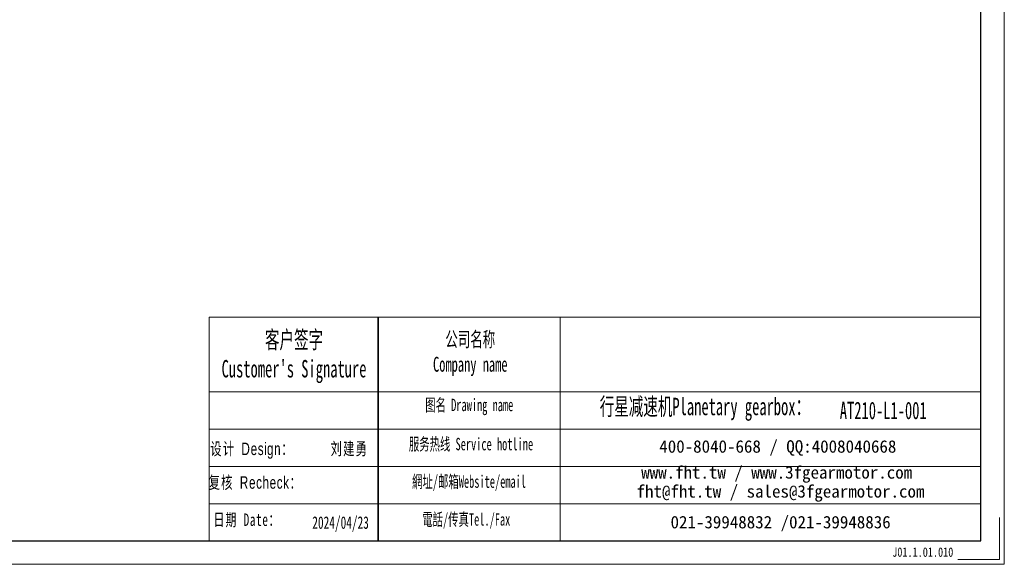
# Model space of a CAD drawing. Header units: millimetres. Extents: x 1843 to 3106, y 2384 to 3272.
# Tile 3 of 7: x 2474 to 3106, y 2384 to 2733. Entities that reach past the tile are written whole.
import ezdxf

# ---------------------------------------------------------------- set-up
doc = ezdxf.new("R2010")
doc.units = ezdxf.units.MM
doc.layers.get('0').update_dxf_attribs({"lineweight": 35})
doc.layers.add('6文字层', color=3, linetype='Continuous')
for name, color, linetype, lineweight in [('7标注层', 4, 'Continuous', 18), ('SLD-0', 7, 'Continuous', 18), ('图框_外框线', 7, 'Continuous', 18)]:
    doc.layers.add(name, color=color, linetype=linetype, lineweight=lineweight)
doc.styles.add('SLDTEXTSTYLE4', font='txt', dxfattribs={"width": 0.611111})
doc.styles.add('标准', font='txt', dxfattribs={"width": 0.667})
doc.styles.add('样式 1', font='txt', dxfattribs={"width": 0.8})

msp = doc.modelspace()

# ---------------------------------------------------------------- linework, layer by layer
msp.add_line((2704.3757, 2542.1192), (2704.3757, 2398.5506))
at = {"layer": '7标注层', "color": 0}
msp.add_line((2596.0756, 2542.1192), (2596.0756, 2398.5752), dxfattribs=at)
at = {"layer": '图框_外框线'}
for p, q in [((2596.0756, 2542.1192), (2704.3757, 2542.1192)), ((2704.3757, 2542.1192), (2704.3757, 2398.5752)), ((2704.3757, 2542.1192), (3091.0381, 2542.1192)), ((2821.0617, 2542.1192), (2821.0617, 2398.5752)), ((2596.0756, 2494.2185), (2704.3757, 2494.2185)), ((2704.3757, 2494.2185), (3091.0381, 2494.2185)), ((2596.0756, 2470.2681), (3091.0381, 2470.2681)), ((2596.0756, 2446.3177), (3091.0381, 2446.3177)), ((2596.0756, 2422.3673), (3091.0381, 2422.3673))]:
    msp.add_line(p, q, dxfattribs=at)
at = {"layer": '图框_外框线', "color": 3}
msp.add_lwpolyline([(1849.9847, 2383.6227), (3105.9905, 2383.6227), (3105.9905, 3271.7982), (1849.9847, 3271.7982)], close=True, dxfattribs=at)
at = {"layer": '图框_外框线', "color": 3, "lineweight": 25}
msp.add_lwpolyline([(1924.747, 2398.5752), (3091.0381, 2398.5752), (3091.0381, 3256.8458), (1924.747, 3256.8458)], close=True, dxfattribs=at)
at = {"layer": '图框_外框线', "color": 3}
msp.add_lwpolyline([(3103, 2413.5276), (3103, 2386.6132), (3076.0856, 2386.6132)], dxfattribs=at)

# ---------------------------------------------------------------- texts
at = {"layer": '6文字层', "insert": (3034.098, 2394.443), "char_height": 6, "width": 43.304423, "attachment_point": 1, "style": '样式 1'}
msp.add_mtext('J01.1.01.010', dxfattribs=at)
at = {"layer": 'SLD-0', "color": 1, "attachment_point": 2}
for s, insert, char_height, width, style in [("{\\fSimSun|b1|i0|c134|p2;客户签字\\PCustomer's Signature}", (2650.4123, 2533.2574), 11.176844, 139.041094, 'SLDTEXTSTYLE4'), ('{\\fSimSun|b1|i0|c134|p2;公司名称\\PCompany name}', (2763.4588, 2532.6641), 9.580152, 124.033059, 'SLDTEXTSTYLE4'), ('{\\fSimSun|b1|i0|c134|p2;图名 Drawing name}', (2762.8039, 2489.8036), 7.98346, 102.097952, 'SLDTEXTSTYLE4'), ('{\\fSimSun|b1|i0|c134|p2;  \\H1.1667x;行星减速机Planetary gearbox\\fSimSun|b0|i0|c134|p2;：}', (2909.984, 2490.4194), 9.580152, 150.673185, 'SLDTEXTSTYLE4'), ('AT210-L1-001', (3028.3427, 2487.8758), 11.176844, 81.33926, 'SLDTEXTSTYLE4'), ('{\\fSimSun|b1|i0|c134|p2;服务热线 Service hotline}', (2763.936, 2464.6997), 7.98346, 113.746927, 'SLDTEXTSTYLE4'), ('{\\fSimSun|b0|i0|c134|p2;\\T1.1;设计 \\fArial|b0|i0|c0|p34;Design\\fSimSun|b0|i0|c134|p2;：}', (2623.4577, 2461.6645), 8, 91.130489, '标准'), ('{\\fSimSun|b0|i0|c134|p2;\\T1.1;刘建勇}', (2685.9042, 2461.746), 8, 31.971711, '标准'), ('{\\fSimSun|b0|i0|c134|p2;\\T1.1;复核 \\fArial|b0|i0|c0|p34;Recheck\\fSimSun|b0|i0|c134|p2;：}', (2625.597, 2440.1011), 8, 96.193291, '标准'), ('{\\fSimSun|b1|i0|c134|p2;網址/邮箱Website/email}', (2762.6929, 2440.6468), 7.98346, 118.399844, 'SLDTEXTSTYLE4'), ('{\\T1.1;日期 Date：}', (2620.2521, 2416.2106), 8, 91.77636, '标准'), ('2024/04/23', (2680.2771, 2414.3887), 8, 31.971711, '标准'), ('{\\fSimSun|b1|i0|c134|p2;電話/传真Tel./Fax}', (2760.9043, 2416.4064), 7.98346, 119.823848, 'SLDTEXTSTYLE4')]:
    msp.add_mtext(s, dxfattribs=dict(at, insert=insert, char_height=char_height, width=width, style=style))
at = {"layer": 'SLD-0', "color": 1, "char_height": 7.98346, "attachment_point": 2}
for s, insert, width in [('{\\fSimSun|b1|i0|c134|p2;400-8040-668 / QQ:4008040668}', (2960.7313, 2463.1743), 232.44171), ('{\\fSimSun|b1|i0|c134|p2;www.fht.tw / www.3fgearmotor.com }', (2959.9952, 2446.5458), 232.703375), ('{\\fSimSun|b1|i0|c134|p2;fht@fht.tw / sales@3fgearmotor.com }', (2962.4282, 2434.3891), 232.703375), ('{\\fSimSun|b1|i0|c134|p2;021-39948832 /021-39948836 }', (2962.5117, 2414.6609), 177.68663)]:
    msp.add_mtext(s, dxfattribs=dict(at, insert=insert, width=width))

doc.saveas('drawing.dxf')
